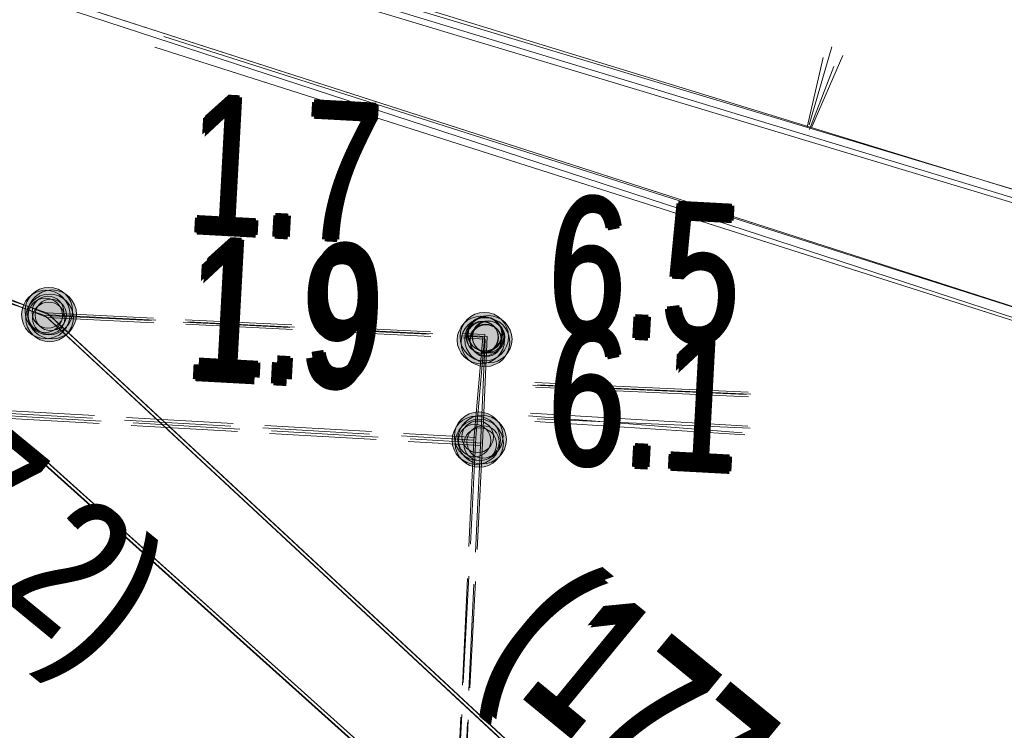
# Model space of a CAD drawing. Header units: metres. Extents: x -740 to 758, y -633 to 854.
# Tile 239 of 256: x -375.06 to -371.22, y 275.59 to 278.36. Entities that reach past the tile are written whole.
import ezdxf

# ---------------------------------------------------------------- set-up
doc = ezdxf.new("R2010")
doc.units = ezdxf.units.M
doc.header["$MEASUREMENT"] = 0
doc.linetypes.add('416_125', pattern=[0.5408, 0.416, -0.1248])
for name, color, linetype in [('Grundkarte.LOVION', 7, 'Continuous'), ('Strom.LOVION', 7, 'Continuous'), ('StromBemass.LOVION', 7, 'Continuous')]:
    doc.layers.add(name, color=color, linetype=linetype)
doc.styles.add('ERSTELLTER_STIL_1', font='arial.ttf')

msp = doc.modelspace()

# ---------------------------------------------------------------- hatches: boundary and pattern name
at = {"layer": 'StromBemass.LOVION', "linetype": 'Continuous', "lineweight": 13}
for points in [[(-374.8802, 277.1487), (-374.8733, 277.1583), (-374.8676, 277.1687), (-374.8632, 277.1798), (-374.8603, 277.1913), (-374.8589, 277.2031), (-374.8589, 277.215), (-374.8604, 277.2268), (-374.8634, 277.2383), (-374.8678, 277.2493), (-374.8736, 277.2597), (-374.8806, 277.2693), (-374.8888, 277.2779), (-374.8979, 277.2855), (-374.908, 277.2918), (-374.9188, 277.2968), (-374.9301, 277.3005), (-374.9417, 277.3026), (-374.9536, 277.3034), (-374.9655, 277.3026), (-374.9771, 277.3003), (-374.9884, 277.2966), (-374.9992, 277.2915), (-375.0092, 277.2851), (-375.0183, 277.2775), (-375.0264, 277.2688), (-375.0334, 277.2592), (-375.039, 277.2487), (-375.0434, 277.2377), (-375.0463, 277.2262), (-375.0478, 277.2144), (-375.0477, 277.2025), (-375.0462, 277.1907), (-375.0432, 277.1792), (-375.0388, 277.1682), (-375.033, 277.1578), (-375.026, 277.1482), (-375.0179, 277.1396), (-375.0087, 277.132), (-374.9986, 277.1257), (-374.9879, 277.1207), (-374.9765, 277.117), (-374.9649, 277.1148), (-374.953, 277.1141), (-374.9411, 277.1149), (-374.9295, 277.1172), (-374.9182, 277.1209), (-374.9075, 277.126), (-374.8974, 277.1324), (-374.8883, 277.14)], [(-374.8699, 277.1635), (-374.8631, 277.1729), (-374.8575, 277.1831), (-374.8533, 277.1939), (-374.8504, 277.2052), (-374.849, 277.2168), (-374.849, 277.2284), (-374.8505, 277.2399), (-374.8535, 277.2512), (-374.8578, 277.262), (-374.8634, 277.2721), (-374.8703, 277.2815), (-374.8783, 277.29), (-374.8872, 277.2974), (-374.8971, 277.3036), (-374.9076, 277.3085), (-374.9187, 277.312), (-374.9301, 277.3142), (-374.9417, 277.3149), (-374.9533, 277.3141), (-374.9647, 277.3119), (-374.9758, 277.3083), (-374.9863, 277.3033), (-374.9961, 277.297), (-375.005, 277.2896), (-375.013, 277.2811), (-375.0198, 277.2716), (-375.0253, 277.2614), (-375.0296, 277.2506), (-375.0324, 277.2393), (-375.0339, 277.2278), (-375.0338, 277.2162), (-375.0323, 277.2046), (-375.0294, 277.1934), (-375.0251, 277.1826), (-375.0194, 277.1724), (-375.0126, 277.163), (-375.0046, 277.1546), (-374.9956, 277.1472), (-374.9858, 277.141), (-374.9752, 277.1361), (-374.9642, 277.1325), (-374.9527, 277.1304), (-374.9411, 277.1297), (-374.9295, 277.1305), (-374.9181, 277.1327), (-374.9071, 277.1363), (-374.8966, 277.1413), (-374.8868, 277.1475), (-374.8778, 277.155)], [(-374.8669, 277.1368), (-374.8601, 277.1463), (-374.8545, 277.1565), (-374.8503, 277.1674), (-374.8474, 277.1787), (-374.846, 277.1903), (-374.846, 277.2019), (-374.8475, 277.2135), (-374.8504, 277.2248), (-374.8548, 277.2356), (-374.8604, 277.2458), (-374.8673, 277.2552), (-374.8753, 277.2637), (-374.8843, 277.2711), (-374.8942, 277.2773), (-374.9048, 277.2823), (-374.9159, 277.2858), (-374.9273, 277.288), (-374.939, 277.2887), (-374.9506, 277.2879), (-374.9621, 277.2857), (-374.9731, 277.2821), (-374.9837, 277.2771), (-374.9935, 277.2708), (-375.0025, 277.2633), (-375.0104, 277.2548), (-375.0173, 277.2453), (-375.0228, 277.2351), (-375.0271, 277.2242), (-375.03, 277.2129), (-375.0314, 277.2013), (-375.0314, 277.1897), (-375.0299, 277.1781), (-375.0269, 277.1668), (-375.0226, 277.156), (-375.0169, 277.1458), (-375.0101, 277.1364), (-375.002, 277.1279), (-374.993, 277.1205), (-374.9832, 277.1143), (-374.9726, 277.1093), (-374.9615, 277.1058), (-374.95, 277.1036), (-374.9384, 277.1029), (-374.9267, 277.1037), (-374.9153, 277.1059), (-374.9042, 277.1096), (-374.8937, 277.1146), (-374.8838, 277.1208), (-374.8749, 277.1283)], [(-374.8552, 277.1489), (-374.8482, 277.1586), (-374.8425, 277.1691), (-374.8381, 277.1803), (-374.8351, 277.1919), (-374.8337, 277.2038), (-374.8337, 277.2157), (-374.8353, 277.2276), (-374.8383, 277.2392), (-374.8427, 277.2503), (-374.8485, 277.2608), (-374.8556, 277.2705), (-374.8638, 277.2792), (-374.8731, 277.2868), (-374.8832, 277.2932), (-374.8941, 277.2983), (-374.9055, 277.3019), (-374.9173, 277.3041), (-374.9292, 277.3049), (-374.9412, 277.3041), (-374.9529, 277.3018), (-374.9643, 277.298), (-374.9752, 277.2929), (-374.9852, 277.2865), (-374.9945, 277.2788), (-375.0026, 277.27), (-375.0096, 277.2603), (-375.0154, 277.2498), (-375.0198, 277.2386), (-375.0227, 277.227), (-375.0242, 277.2151), (-375.0241, 277.2031), (-375.0226, 277.1913), (-375.0196, 277.1797), (-375.0151, 277.1685), (-375.0093, 277.1581), (-375.0022, 277.1484), (-374.994, 277.1397), (-374.9848, 277.1321), (-374.9746, 277.1257), (-374.9638, 277.1206), (-374.9524, 277.117), (-374.9406, 277.1147), (-374.9286, 277.114), (-374.9167, 277.1148), (-374.9049, 277.1171), (-374.8935, 277.1208), (-374.8827, 277.126), (-374.8726, 277.1324), (-374.8634, 277.1401)], [(-374.8969, 277.1787), (-374.8923, 277.185), (-374.8886, 277.1919), (-374.8857, 277.1991), (-374.8838, 277.2067), (-374.8829, 277.2144), (-374.8829, 277.2222), (-374.8839, 277.23), (-374.8859, 277.2375), (-374.8888, 277.2448), (-374.8926, 277.2516), (-374.8972, 277.2579), (-374.9025, 277.2636), (-374.9085, 277.2685), (-374.9151, 277.2727), (-374.9222, 277.276), (-374.9297, 277.2784), (-374.9373, 277.2798), (-374.9451, 277.2803), (-374.9529, 277.2798), (-374.9606, 277.2783), (-374.968, 277.2759), (-374.975, 277.2725), (-374.9816, 277.2683), (-374.9876, 277.2633), (-374.9929, 277.2576), (-374.9975, 277.2513), (-375.0012, 277.2444), (-375.0041, 277.2372), (-375.006, 277.2296), (-375.0069, 277.2218), (-375.0069, 277.214), (-375.0059, 277.2063), (-375.004, 277.1988), (-375.0011, 277.1915), (-374.9973, 277.1847), (-374.9927, 277.1784), (-374.9873, 277.1727), (-374.9813, 277.1678), (-374.9747, 277.1636), (-374.9676, 277.1603), (-374.9602, 277.1579), (-374.9525, 277.1565), (-374.9447, 277.156), (-374.9369, 277.1565), (-374.9293, 277.158), (-374.9219, 277.1604), (-374.9148, 277.1638), (-374.9082, 277.168), (-374.9022, 277.173)], [(-374.9036, 277.1633), (-374.8987, 277.1701), (-374.8947, 277.1775), (-374.8916, 277.1853), (-374.8896, 277.1934), (-374.8886, 277.2017), (-374.8886, 277.2101), (-374.8897, 277.2184), (-374.8918, 277.2265), (-374.8949, 277.2343), (-374.8989, 277.2416), (-374.9039, 277.2484), (-374.9096, 277.2545), (-374.9161, 277.2598), (-374.9232, 277.2643), (-374.9308, 277.2678), (-374.9388, 277.2704), (-374.947, 277.2719), (-374.9554, 277.2724), (-374.9637, 277.2719), (-374.972, 277.2703), (-374.9799, 277.2676), (-374.9875, 277.264), (-374.9945, 277.2595), (-375.001, 277.2542), (-375.0067, 277.248), (-375.0116, 277.2413), (-375.0156, 277.2339), (-375.0187, 277.2261), (-375.0207, 277.218), (-375.0218, 277.2097), (-375.0217, 277.2013), (-375.0207, 277.193), (-375.0185, 277.1849), (-375.0154, 277.1771), (-375.0114, 277.1698), (-375.0064, 277.163), (-375.0007, 277.1569), (-374.9942, 277.1516), (-374.9871, 277.1471), (-374.9795, 277.1436), (-374.9715, 277.141), (-374.9633, 277.1395), (-374.9549, 277.139), (-374.9466, 277.1395), (-374.9384, 277.1411), (-374.9304, 277.1437), (-374.9228, 277.1473), (-374.9158, 277.1518), (-374.9093, 277.1572)], [(-374.8935, 277.1551), (-374.8889, 277.1614), (-374.8852, 277.1684), (-374.8823, 277.1757), (-374.8803, 277.1833), (-374.8794, 277.1912), (-374.8794, 277.1991), (-374.8804, 277.2069), (-374.8824, 277.2145), (-374.8853, 277.2218), (-374.8892, 277.2287), (-374.8938, 277.2351), (-374.8992, 277.2408), (-374.9053, 277.2458), (-374.912, 277.25), (-374.9191, 277.2534), (-374.9266, 277.2558), (-374.9344, 277.2572), (-374.9423, 277.2577), (-374.9501, 277.2572), (-374.9579, 277.2557), (-374.9653, 277.2532), (-374.9725, 277.2498), (-374.9791, 277.2456), (-374.9852, 277.2405), (-374.9905, 277.2348), (-374.9952, 277.2284), (-374.9989, 277.2215), (-375.0018, 277.2141), (-375.0038, 277.2065), (-375.0047, 277.1987), (-375.0047, 277.1908), (-375.0037, 277.1829), (-375.0017, 277.1753), (-374.9988, 277.168), (-374.9949, 277.1611), (-374.9903, 277.1547), (-374.9849, 277.149), (-374.9788, 277.144), (-374.9721, 277.1398), (-374.965, 277.1365), (-374.9575, 277.1341), (-374.9497, 277.1326), (-374.9418, 277.1321), (-374.934, 277.1327), (-374.9262, 277.1342), (-374.9188, 277.1366), (-374.9116, 277.14), (-374.905, 277.1442), (-374.8989, 277.1493)], [(-374.8867, 277.1683), (-374.8822, 277.1746), (-374.8785, 277.1813), (-374.8757, 277.1884), (-374.8739, 277.1959), (-374.8729, 277.2035), (-374.8729, 277.2112), (-374.8739, 277.2188), (-374.8759, 277.2262), (-374.8787, 277.2334), (-374.8824, 277.2401), (-374.887, 277.2463), (-374.8922, 277.2518), (-374.8982, 277.2567), (-374.9047, 277.2608), (-374.9116, 277.2641), (-374.9189, 277.2664), (-374.9265, 277.2678), (-374.9341, 277.2683), (-374.9418, 277.2678), (-374.9493, 277.2663), (-374.9566, 277.2639), (-374.9636, 277.2606), (-374.97, 277.2565), (-374.9759, 277.2516), (-374.9812, 277.246), (-374.9857, 277.2397), (-374.9893, 277.233), (-374.9921, 277.2259), (-374.994, 277.2184), (-374.995, 277.2108), (-374.9949, 277.2031), (-374.9939, 277.1955), (-374.992, 277.1881), (-374.9892, 277.1809), (-374.9854, 277.1742), (-374.9809, 277.168), (-374.9756, 277.1625), (-374.9697, 277.1576), (-374.9632, 277.1535), (-374.9563, 277.1502), (-374.9489, 277.1479), (-374.9414, 277.1465), (-374.9337, 277.146), (-374.9261, 277.1465), (-374.9185, 277.148), (-374.9112, 277.1504), (-374.9043, 277.1537), (-374.8978, 277.1578), (-374.8919, 277.1627)], [(-373.1854, 277.0511), (-373.1786, 277.0605), (-373.1731, 277.0707), (-373.1688, 277.0815), (-373.166, 277.0928), (-373.1645, 277.1043), (-373.1646, 277.1159), (-373.1661, 277.1275), (-373.169, 277.1387), (-373.1733, 277.1495), (-373.1789, 277.1596), (-373.1858, 277.169), (-373.1938, 277.1775), (-373.2028, 277.1848), (-373.2126, 277.191), (-373.2231, 277.196), (-373.2342, 277.1995), (-373.2456, 277.2016), (-373.2572, 277.2023), (-373.2688, 277.2016), (-373.2802, 277.1994), (-373.2912, 277.1957), (-373.3017, 277.1908), (-373.3115, 277.1845), (-373.3204, 277.1771), (-373.3284, 277.1686), (-373.3352, 277.1591), (-373.3407, 277.1489), (-373.345, 277.1381), (-373.3478, 277.1269), (-373.3492, 277.1153), (-373.3492, 277.1037), (-373.3477, 277.0922), (-373.3448, 277.081), (-373.3405, 277.0702), (-373.3348, 277.06), (-373.328, 277.0506), (-373.32, 277.0422), (-373.311, 277.0348), (-373.3012, 277.0286), (-373.2907, 277.0237), (-373.2796, 277.0201), (-373.2682, 277.018), (-373.2566, 277.0173), (-373.245, 277.0181), (-373.2336, 277.0203), (-373.2226, 277.0239), (-373.2121, 277.0289), (-373.2023, 277.0352), (-373.1933, 277.0426)], [(-373.1705, 277.0624), (-373.1636, 277.0721), (-373.1579, 277.0825), (-373.1535, 277.0936), (-373.1506, 277.1051), (-373.1492, 277.1169), (-373.1492, 277.1288), (-373.1507, 277.1405), (-373.1537, 277.152), (-373.1581, 277.1631), (-373.1639, 277.1735), (-373.1709, 277.1831), (-373.1791, 277.1917), (-373.1882, 277.1992), (-373.1983, 277.2056), (-373.2091, 277.2106), (-373.2204, 277.2142), (-373.2321, 277.2164), (-373.2439, 277.2171), (-373.2558, 277.2163), (-373.2674, 277.2141), (-373.2787, 277.2104), (-373.2895, 277.2053), (-373.2995, 277.1989), (-373.3086, 277.1913), (-373.3167, 277.1826), (-373.3237, 277.173), (-373.3294, 277.1625), (-373.3337, 277.1515), (-373.3366, 277.1399), (-373.3381, 277.1281), (-373.338, 277.1163), (-373.3365, 277.1045), (-373.3335, 277.093), (-373.3291, 277.0819), (-373.3233, 277.0716), (-373.3163, 277.062), (-373.3082, 277.0533), (-373.299, 277.0458), (-373.2889, 277.0394), (-373.2782, 277.0344), (-373.2669, 277.0308), (-373.2552, 277.0286), (-373.2433, 277.0279), (-373.2315, 277.0287), (-373.2198, 277.0309), (-373.2085, 277.0346), (-373.1978, 277.0397), (-373.1878, 277.0461), (-373.1786, 277.0537)], [(-373.1565, 277.0536), (-373.1497, 277.063), (-373.1442, 277.0732), (-373.14, 277.084), (-373.1371, 277.0952), (-373.1357, 277.1068), (-373.1357, 277.1183), (-373.1372, 277.1298), (-373.1401, 277.1411), (-373.1444, 277.1518), (-373.1501, 277.162), (-373.1569, 277.1713), (-373.1649, 277.1798), (-373.1738, 277.1871), (-373.1836, 277.1933), (-373.1941, 277.1982), (-373.2052, 277.2018), (-373.2166, 277.2039), (-373.2281, 277.2046), (-373.2397, 277.2038), (-373.2511, 277.2016), (-373.2621, 277.198), (-373.2726, 277.193), (-373.2824, 277.1868), (-373.2913, 277.1794), (-373.2992, 277.1709), (-373.306, 277.1615), (-373.3115, 277.1513), (-373.3157, 277.1405), (-373.3186, 277.1293), (-373.32, 277.1178), (-373.32, 277.1062), (-373.3185, 277.0947), (-373.3156, 277.0834), (-373.3113, 277.0727), (-373.3056, 277.0625), (-373.2988, 277.0532), (-373.2908, 277.0448), (-373.2819, 277.0374), (-373.2721, 277.0312), (-373.2616, 277.0263), (-373.2505, 277.0228), (-373.2391, 277.0206), (-373.2276, 277.0199), (-373.216, 277.0207), (-373.2046, 277.0229), (-373.1936, 277.0265), (-373.1831, 277.0315), (-373.1733, 277.0377), (-373.1644, 277.0452)], [(-373.1903, 277.0911), (-373.1854, 277.0979), (-373.1814, 277.1052), (-373.1784, 277.113), (-373.1763, 277.1211), (-373.1753, 277.1295), (-373.1753, 277.1378), (-373.1764, 277.1461), (-373.1785, 277.1542), (-373.1816, 277.162), (-373.1857, 277.1694), (-373.1906, 277.1761), (-373.1964, 277.1822), (-373.2029, 277.1875), (-373.2099, 277.192), (-373.2175, 277.1955), (-373.2255, 277.1981), (-373.2337, 277.1996), (-373.2421, 277.2001), (-373.2505, 277.1996), (-373.2587, 277.198), (-373.2667, 277.1954), (-373.2742, 277.1918), (-373.2813, 277.1873), (-373.2877, 277.1819), (-373.2934, 277.1758), (-373.2983, 277.169), (-373.3024, 277.1616), (-373.3054, 277.1538), (-373.3075, 277.1457), (-373.3085, 277.1374), (-373.3085, 277.129), (-373.3074, 277.1207), (-373.3053, 277.1126), (-373.3022, 277.1048), (-373.2981, 277.0975), (-373.2932, 277.0907), (-373.2874, 277.0846), (-373.2809, 277.0793), (-373.2739, 277.0749), (-373.2663, 277.0713), (-373.2583, 277.0687), (-373.25, 277.0672), (-373.2417, 277.0667), (-373.2333, 277.0673), (-373.2251, 277.0689), (-373.2171, 277.0715), (-373.2096, 277.0751), (-373.2025, 277.0796), (-373.1961, 277.0849)], [(-373.1657, 277.0408), (-373.1587, 277.0505), (-373.1529, 277.061), (-373.1486, 277.0721), (-373.1456, 277.0837), (-373.1442, 277.0956), (-373.1442, 277.1075), (-373.1458, 277.1194), (-373.1488, 277.1309), (-373.1532, 277.142), (-373.159, 277.1525), (-373.166, 277.1621), (-373.1743, 277.1708), (-373.1835, 277.1784), (-373.1936, 277.1848), (-373.2044, 277.1898), (-373.2158, 277.1935), (-373.2275, 277.1957), (-373.2395, 277.1964), (-373.2514, 277.1956), (-373.2631, 277.1933), (-373.2745, 277.1896), (-373.2853, 277.1845), (-373.2953, 277.178), (-373.3045, 277.1704), (-373.3127, 277.1616), (-373.3197, 277.152), (-373.3254, 277.1415), (-373.3297, 277.1303), (-373.3327, 277.1188), (-373.3341, 277.1069), (-373.3341, 277.095), (-373.3326, 277.0831), (-373.3296, 277.0715), (-373.3251, 277.0605), (-373.3193, 277.05), (-373.3123, 277.0404), (-373.3041, 277.0317), (-373.2948, 277.0241), (-373.2847, 277.0177), (-373.2739, 277.0127), (-373.2625, 277.009), (-373.2508, 277.0068), (-373.2389, 277.0061), (-373.2269, 277.0069), (-373.2152, 277.0092), (-373.2039, 277.0129), (-373.1931, 277.018), (-373.183, 277.0244), (-373.1738, 277.0321)], [(-373.204, 277.0814), (-373.1995, 277.0878), (-373.1957, 277.0946), (-373.1929, 277.1019), (-373.1909, 277.1095), (-373.19, 277.1173), (-373.19, 277.1251), (-373.191, 277.1328), (-373.193, 277.1404), (-373.1959, 277.1477), (-373.1997, 277.1545), (-373.2043, 277.1608), (-373.2097, 277.1665), (-373.2157, 277.1714), (-373.2223, 277.1756), (-373.2294, 277.1789), (-373.2368, 277.1813), (-373.2445, 277.1828), (-373.2523, 277.1832), (-373.2601, 277.1827), (-373.2678, 277.1812), (-373.2752, 277.1788), (-373.2823, 277.1754), (-373.2889, 277.1712), (-373.2949, 277.1662), (-373.3002, 277.1605), (-373.3048, 277.1542), (-373.3086, 277.1473), (-373.3114, 277.14), (-373.3133, 277.1324), (-373.3143, 277.1247), (-373.3143, 277.1169), (-373.3133, 277.1091), (-373.3113, 277.1015), (-373.3084, 277.0943), (-373.3046, 277.0874), (-373.3, 277.0811), (-373.2946, 277.0754), (-373.2886, 277.0705), (-373.282, 277.0663), (-373.2749, 277.063), (-373.2674, 277.0606), (-373.2597, 277.0592), (-373.2519, 277.0587), (-373.2441, 277.0592), (-373.2365, 277.0607), (-373.229, 277.0632), (-373.222, 277.0665), (-373.2154, 277.0707), (-373.2094, 277.0757)], [(-373.2024, 277.079), (-373.1978, 277.0853), (-373.1941, 277.0921), (-373.1913, 277.0993), (-373.1894, 277.1068), (-373.1884, 277.1145), (-373.1885, 277.1223), (-373.1895, 277.13), (-373.1914, 277.1375), (-373.1943, 277.1447), (-373.1981, 277.1515), (-373.2026, 277.1577), (-373.208, 277.1634), (-373.214, 277.1683), (-373.2205, 277.1724), (-373.2275, 277.1757), (-373.2349, 277.1781), (-373.2426, 277.1795), (-373.2503, 277.18), (-373.258, 277.1795), (-373.2656, 277.178), (-373.273, 277.1756), (-373.28, 277.1722), (-373.2866, 277.1681), (-373.2925, 277.1631), (-373.2978, 277.1574), (-373.3023, 277.1511), (-373.3061, 277.1443), (-373.3089, 277.1371), (-373.3108, 277.1296), (-373.3117, 277.1219), (-373.3117, 277.1141), (-373.3107, 277.1064), (-373.3088, 277.0989), (-373.3059, 277.0917), (-373.3021, 277.0849), (-373.2976, 277.0787), (-373.2922, 277.0731), (-373.2862, 277.0681), (-373.2797, 277.064), (-373.2726, 277.0607), (-373.2653, 277.0583), (-373.2576, 277.0569), (-373.2499, 277.0564), (-373.2422, 277.057), (-373.2345, 277.0584), (-373.2272, 277.0609), (-373.2202, 277.0642), (-373.2136, 277.0684), (-373.2077, 277.0733)], [(-373.1878, 277.0889), (-373.1829, 277.0957), (-373.1789, 277.1031), (-373.1758, 277.1109), (-373.1737, 277.119), (-373.1727, 277.1273), (-373.1727, 277.1357), (-373.1738, 277.144), (-373.1759, 277.1521), (-373.179, 277.1599), (-373.1831, 277.1672), (-373.1881, 277.174), (-373.1938, 277.1801), (-373.2003, 277.1854), (-373.2074, 277.1899), (-373.215, 277.1934), (-373.2229, 277.196), (-373.2312, 277.1975), (-373.2395, 277.198), (-373.2479, 277.1975), (-373.2561, 277.1959), (-373.2641, 277.1933), (-373.2717, 277.1897), (-373.2787, 277.1852), (-373.2852, 277.1798), (-373.2909, 277.1737), (-373.2958, 277.1669), (-373.2998, 277.1595), (-373.3028, 277.1517), (-373.3049, 277.1436), (-373.3059, 277.1353), (-373.3059, 277.1269), (-373.3048, 277.1186), (-373.3027, 277.1105), (-373.2996, 277.1027), (-373.2955, 277.0954), (-373.2906, 277.0886), (-373.2848, 277.0825), (-373.2784, 277.0772), (-373.2713, 277.0727), (-373.2637, 277.0692), (-373.2557, 277.0666), (-373.2475, 277.0651), (-373.2391, 277.0646), (-373.2307, 277.0651), (-373.2225, 277.0667), (-373.2146, 277.0694), (-373.207, 277.0729), (-373.1999, 277.0775), (-373.1935, 277.0828)], [(-373.1913, 277.0707), (-373.1868, 277.077), (-373.1831, 277.0837), (-373.1803, 277.091), (-373.1784, 277.0985), (-373.1774, 277.1061), (-373.1774, 277.1139), (-373.1784, 277.1215), (-373.1804, 277.129), (-373.1833, 277.1362), (-373.187, 277.143), (-373.1916, 277.1492), (-373.1969, 277.1548), (-373.2029, 277.1598), (-373.2094, 277.1639), (-373.2164, 277.1672), (-373.2238, 277.1695), (-373.2314, 277.1709), (-373.2391, 277.1714), (-373.2468, 277.1709), (-373.2544, 277.1694), (-373.2618, 277.167), (-373.2688, 277.1637), (-373.2753, 277.1595), (-373.2812, 277.1546), (-373.2865, 277.1489), (-373.291, 277.1426), (-373.2947, 277.1359), (-373.2976, 277.1286), (-373.2995, 277.1211), (-373.3004, 277.1135), (-373.3004, 277.1057), (-373.2994, 277.0981), (-373.2974, 277.0906), (-373.2946, 277.0834), (-373.2908, 277.0766), (-373.2863, 277.0704), (-373.2809, 277.0648), (-373.275, 277.0598), (-373.2684, 277.0557), (-373.2614, 277.0524), (-373.254, 277.0501), (-373.2464, 277.0487), (-373.2387, 277.0482), (-373.231, 277.0487), (-373.2234, 277.0502), (-373.216, 277.0526), (-373.2091, 277.0559), (-373.2025, 277.0601), (-373.1966, 277.065)], [(-373.1886, 277.0672), (-373.184, 277.0735), (-373.1802, 277.0804), (-373.1774, 277.0876), (-373.1755, 277.0952), (-373.1745, 277.103), (-373.1745, 277.1108), (-373.1755, 277.1185), (-373.1775, 277.1261), (-373.1804, 277.1333), (-373.1842, 277.1402), (-373.1888, 277.1465), (-373.1942, 277.1521), (-373.2002, 277.1571), (-373.2068, 277.1613), (-373.2139, 277.1646), (-373.2213, 277.167), (-373.229, 277.1684), (-373.2368, 277.1689), (-373.2446, 277.1683), (-373.2522, 277.1669), (-373.2597, 277.1644), (-373.2667, 277.1611), (-373.2733, 277.1569), (-373.2793, 277.1519), (-373.2846, 277.1462), (-373.2892, 277.1398), (-373.2929, 277.133), (-373.2958, 277.1257), (-373.2977, 277.1181), (-373.2987, 277.1104), (-373.2986, 277.1026), (-373.2976, 277.0948), (-373.2957, 277.0873), (-373.2928, 277.08), (-373.289, 277.0732), (-373.2844, 277.0669), (-373.279, 277.0612), (-373.273, 277.0562), (-373.2664, 277.0521), (-373.2593, 277.0488), (-373.2519, 277.0464), (-373.2442, 277.045), (-373.2364, 277.0445), (-373.2286, 277.045), (-373.2209, 277.0465), (-373.2135, 277.0489), (-373.2065, 277.0523), (-373.1999, 277.0565), (-373.1939, 277.0615)], [(-373.1811, 277.0834), (-373.1765, 277.0897), (-373.1728, 277.0965), (-373.17, 277.1038), (-373.1681, 277.1113), (-373.1671, 277.119), (-373.1672, 277.1267), (-373.1682, 277.1344), (-373.1701, 277.1419), (-373.173, 277.1491), (-373.1768, 277.1559), (-373.1813, 277.1622), (-373.1867, 277.1678), (-373.1926, 277.1727), (-373.1992, 277.1769), (-373.2062, 277.1802), (-373.2136, 277.1825), (-373.2212, 277.184), (-373.229, 277.1844), (-373.2367, 277.1839), (-373.2443, 277.1824), (-373.2517, 277.18), (-373.2587, 277.1767), (-373.2653, 277.1725), (-373.2712, 277.1675), (-373.2765, 277.1619), (-373.281, 277.1556), (-373.2848, 277.1488), (-373.2876, 277.1416), (-373.2895, 277.134), (-373.2904, 277.1263), (-373.2904, 277.1186), (-373.2894, 277.1109), (-373.2875, 277.1034), (-373.2846, 277.0962), (-373.2808, 277.0894), (-373.2763, 277.0831), (-373.2709, 277.0775), (-373.2649, 277.0726), (-373.2584, 277.0684), (-373.2513, 277.0652), (-373.244, 277.0628), (-373.2363, 277.0614), (-373.2286, 277.0609), (-373.2209, 277.0614), (-373.2132, 277.0629), (-373.2059, 277.0653), (-373.1989, 277.0686), (-373.1923, 277.0728), (-373.1864, 277.0778)], [(-373.1777, 277.0807), (-373.1731, 277.0871), (-373.1693, 277.094), (-373.1665, 277.1013), (-373.1645, 277.109), (-373.1636, 277.1168), (-373.1636, 277.1247), (-373.1646, 277.1325), (-373.1666, 277.1401), (-373.1695, 277.1475), (-373.1733, 277.1543), (-373.178, 277.1607), (-373.1834, 277.1664), (-373.1895, 277.1714), (-373.1962, 277.1757), (-373.2033, 277.179), (-373.2108, 277.1814), (-373.2186, 277.1828), (-373.2264, 277.1833), (-373.2343, 277.1828), (-373.242, 277.1813), (-373.2495, 277.1788), (-373.2566, 277.1755), (-373.2633, 277.1712), (-373.2693, 277.1662), (-373.2747, 277.1604), (-373.2793, 277.154), (-373.2831, 277.1471), (-373.286, 277.1397), (-373.2879, 277.1321), (-373.2889, 277.1243), (-373.2889, 277.1164), (-373.2878, 277.1086), (-373.2859, 277.1009), (-373.2829, 277.0936), (-373.2791, 277.0867), (-373.2745, 277.0804), (-373.269, 277.0746), (-373.263, 277.0696), (-373.2563, 277.0654), (-373.2491, 277.0621), (-373.2416, 277.0597), (-373.2339, 277.0582), (-373.226, 277.0578), (-373.2181, 277.0583), (-373.2104, 277.0598), (-373.2029, 277.0622), (-373.1958, 277.0656), (-373.1892, 277.0699), (-373.1831, 277.0749)], [(-373.1918, 276.6735), (-373.1848, 276.6832), (-373.1791, 276.6937), (-373.1748, 276.7048), (-373.1718, 276.7164), (-373.1704, 276.7282), (-373.1704, 276.7401), (-373.1719, 276.752), (-373.1749, 276.7635), (-373.1794, 276.7746), (-373.1852, 276.7851), (-373.1922, 276.7947), (-373.2004, 276.8034), (-373.2096, 276.8109), (-373.2197, 276.8173), (-373.2305, 276.8223), (-373.2419, 276.826), (-373.2536, 276.8282), (-373.2655, 276.8289), (-373.2774, 276.8281), (-373.2892, 276.8258), (-373.3005, 276.8221), (-373.3113, 276.817), (-373.3213, 276.8106), (-373.3305, 276.8029), (-373.3387, 276.7942), (-373.3456, 276.7845), (-373.3514, 276.7741), (-373.3557, 276.7629), (-373.3586, 276.7514), (-373.3601, 276.7395), (-373.3601, 276.7276), (-373.3585, 276.7158), (-373.3555, 276.7042), (-373.3511, 276.6931), (-373.3453, 276.6827), (-373.3383, 276.6731), (-373.3301, 276.6644), (-373.3208, 276.6568), (-373.3107, 276.6504), (-373.2999, 276.6454), (-373.2886, 276.6417), (-373.2768, 276.6395), (-373.2649, 276.6388), (-373.253, 276.6396), (-373.2413, 276.6419), (-373.23, 276.6456), (-373.2192, 276.6507), (-373.2091, 276.6572), (-373.2, 276.6648)], [(-373.2019, 276.6583), (-373.195, 276.6679), (-373.1893, 276.6783), (-373.185, 276.6893), (-373.1821, 276.7008), (-373.1806, 276.7125), (-373.1807, 276.7244), (-373.1822, 276.7361), (-373.1852, 276.7476), (-373.1896, 276.7585), (-373.1953, 276.7689), (-373.2023, 276.7784), (-373.2104, 276.787), (-373.2196, 276.7946), (-373.2296, 276.8009), (-373.2403, 276.8059), (-373.2516, 276.8095), (-373.2632, 276.8117), (-373.275, 276.8124), (-373.2868, 276.8116), (-373.2984, 276.8093), (-373.3097, 276.8056), (-373.3203, 276.8006), (-373.3303, 276.7942), (-373.3394, 276.7866), (-373.3475, 276.778), (-373.3544, 276.7684), (-373.3601, 276.758), (-373.3644, 276.747), (-373.3673, 276.7355), (-373.3687, 276.7238), (-373.3687, 276.7119), (-373.3672, 276.7002), (-373.3642, 276.6888), (-373.3598, 276.6778), (-373.3541, 276.6674), (-373.3471, 276.6579), (-373.339, 276.6493), (-373.3298, 276.6418), (-373.3198, 276.6354), (-373.3091, 276.6304), (-373.2978, 276.6268), (-373.2862, 276.6246), (-373.2744, 276.6239), (-373.2626, 276.6247), (-373.251, 276.627), (-373.2397, 276.6307), (-373.229, 276.6357), (-373.2191, 276.6421), (-373.21, 276.6497)], [(-373.1908, 276.6471), (-373.1839, 276.6567), (-373.1782, 276.6671), (-373.1739, 276.6781), (-373.171, 276.6895), (-373.1696, 276.7012), (-373.1696, 276.713), (-373.1711, 276.7248), (-373.1741, 276.7362), (-373.1785, 276.7471), (-373.1842, 276.7575), (-373.1912, 276.767), (-373.1993, 276.7756), (-373.2084, 276.7831), (-373.2184, 276.7894), (-373.2291, 276.7944), (-373.2403, 276.798), (-373.2519, 276.8002), (-373.2637, 276.8009), (-373.2755, 276.8001), (-373.2871, 276.7978), (-373.2983, 276.7941), (-373.309, 276.7891), (-373.3189, 276.7827), (-373.328, 276.7752), (-373.336, 276.7665), (-373.343, 276.757), (-373.3486, 276.7466), (-373.3529, 276.7356), (-373.3558, 276.7242), (-373.3573, 276.7124), (-373.3572, 276.7006), (-373.3557, 276.6889), (-373.3527, 276.6775), (-373.3484, 276.6665), (-373.3426, 276.6562), (-373.3357, 276.6467), (-373.3276, 276.6381), (-373.3184, 276.6306), (-373.3084, 276.6243), (-373.2977, 276.6193), (-373.2865, 276.6157), (-373.2749, 276.6135), (-373.2631, 276.6128), (-373.2513, 276.6136), (-373.2397, 276.6159), (-373.2285, 276.6195), (-373.2179, 276.6246), (-373.2079, 276.631), (-373.1988, 276.6385)], [(-373.1792, 276.6606), (-373.1722, 276.6702), (-373.1665, 276.6807), (-373.1622, 276.6918), (-373.1593, 276.7033), (-373.1578, 276.7151), (-373.1579, 276.727), (-373.1594, 276.7388), (-373.1624, 276.7503), (-373.1668, 276.7613), (-373.1726, 276.7717), (-373.1796, 276.7813), (-373.1877, 276.79), (-373.1969, 276.7975), (-373.207, 276.8039), (-373.2178, 276.8089), (-373.2291, 276.8126), (-373.2408, 276.8147), (-373.2527, 276.8155), (-373.2645, 276.8147), (-373.2762, 276.8124), (-373.2875, 276.8087), (-373.2983, 276.8036), (-373.3083, 276.7972), (-373.3174, 276.7896), (-373.3255, 276.7809), (-373.3325, 276.7712), (-373.3382, 276.7608), (-373.3425, 276.7497), (-373.3455, 276.7382), (-373.3469, 276.7264), (-373.3469, 276.7145), (-373.3453, 276.7027), (-373.3423, 276.6912), (-373.3379, 276.6801), (-373.3322, 276.6697), (-373.3251, 276.6601), (-373.317, 276.6515), (-373.3078, 276.6439), (-373.2977, 276.6376), (-373.2869, 276.6326), (-373.2756, 276.6289), (-373.2639, 276.6267), (-373.2521, 276.626), (-373.2402, 276.6268), (-373.2285, 276.6291), (-373.2172, 276.6328), (-373.2065, 276.6379), (-373.1964, 276.6443), (-373.1873, 276.6519)], [(-373.2323, 276.6772), (-373.2276, 276.6836), (-373.2238, 276.6906), (-373.2209, 276.6979), (-373.219, 276.7056), (-373.218, 276.7135), (-373.2181, 276.7215), (-373.2191, 276.7293), (-373.2211, 276.737), (-373.224, 276.7444), (-373.2279, 276.7513), (-373.2325, 276.7577), (-373.238, 276.7635), (-373.2441, 276.7685), (-373.2508, 276.7728), (-373.258, 276.7761), (-373.2656, 276.7785), (-373.2734, 276.78), (-373.2813, 276.7805), (-373.2892, 276.78), (-373.297, 276.7784), (-373.3046, 276.776), (-373.3117, 276.7726), (-373.3184, 276.7683), (-373.3245, 276.7632), (-373.3299, 276.7574), (-373.3346, 276.751), (-373.3384, 276.744), (-373.3413, 276.7366), (-373.3432, 276.7289), (-373.3442, 276.721), (-373.3442, 276.7131), (-373.3432, 276.7052), (-373.3412, 276.6976), (-373.3382, 276.6902), (-373.3344, 276.6832), (-373.3297, 276.6768), (-373.3242, 276.6711), (-373.3181, 276.666), (-373.3114, 276.6618), (-373.3042, 276.6584), (-373.2966, 276.656), (-373.2888, 276.6546), (-373.2809, 276.6541), (-373.273, 276.6546), (-373.2652, 276.6561), (-373.2577, 276.6586), (-373.2505, 276.662), (-373.2438, 276.6663), (-373.2377, 276.6713)], [(-373.2323, 276.6772), (-373.2276, 276.6836), (-373.2238, 276.6906), (-373.2209, 276.6979), (-373.219, 276.7056), (-373.218, 276.7135), (-373.2181, 276.7215), (-373.2191, 276.7293), (-373.2211, 276.737), (-373.224, 276.7444), (-373.2279, 276.7513), (-373.2325, 276.7577), (-373.238, 276.7635), (-373.2441, 276.7685), (-373.2508, 276.7728), (-373.258, 276.7761), (-373.2656, 276.7785), (-373.2734, 276.78), (-373.2813, 276.7805), (-373.2892, 276.78), (-373.297, 276.7784), (-373.3046, 276.776), (-373.3117, 276.7726), (-373.3184, 276.7683), (-373.3245, 276.7632), (-373.3299, 276.7574), (-373.3346, 276.751), (-373.3384, 276.744), (-373.3413, 276.7366), (-373.3432, 276.7289), (-373.3442, 276.721), (-373.3442, 276.7131), (-373.3432, 276.7052), (-373.3412, 276.6976), (-373.3382, 276.6902), (-373.3344, 276.6832), (-373.3297, 276.6768), (-373.3242, 276.6711), (-373.3181, 276.666), (-373.3114, 276.6618), (-373.3042, 276.6584), (-373.2966, 276.656), (-373.2888, 276.6546), (-373.2809, 276.6541), (-373.273, 276.6546), (-373.2652, 276.6561), (-373.2577, 276.6586), (-373.2505, 276.662), (-373.2438, 276.6663), (-373.2377, 276.6713)], [(-373.2217, 276.6925), (-373.2172, 276.6988), (-373.2135, 276.7056), (-373.2106, 276.7128), (-373.2087, 276.7204), (-373.2078, 276.7281), (-373.2078, 276.7358), (-373.2088, 276.7435), (-373.2108, 276.751), (-373.2136, 276.7582), (-373.2174, 276.765), (-373.222, 276.7712), (-373.2273, 276.7769), (-373.2333, 276.7818), (-373.2398, 276.7859), (-373.2469, 276.7892), (-373.2543, 276.7916), (-373.2619, 276.793), (-373.2696, 276.7935), (-373.2773, 276.793), (-373.285, 276.7915), (-373.2923, 276.7891), (-373.2993, 276.7857), (-373.3059, 276.7816), (-373.3118, 276.7766), (-373.3171, 276.7709), (-373.3216, 276.7646), (-373.3254, 276.7578), (-373.3282, 276.7506), (-373.3301, 276.7431), (-373.331, 276.7354), (-373.331, 276.7277), (-373.33, 276.72), (-373.3281, 276.7125), (-373.3252, 276.7053), (-373.3214, 276.6985), (-373.3169, 276.6922), (-373.3115, 276.6866), (-373.3055, 276.6817), (-373.299, 276.6775), (-373.292, 276.6743), (-373.2846, 276.6719), (-373.277, 276.6705), (-373.2692, 276.67), (-373.2615, 276.6705), (-373.2539, 276.672), (-373.2465, 276.6744), (-373.2395, 276.6777), (-373.233, 276.6819), (-373.227, 276.6869)], [(-373.2217, 276.6925), (-373.2172, 276.6988), (-373.2135, 276.7056), (-373.2106, 276.7128), (-373.2087, 276.7204), (-373.2078, 276.7281), (-373.2078, 276.7358), (-373.2088, 276.7435), (-373.2108, 276.751), (-373.2136, 276.7582), (-373.2174, 276.765), (-373.222, 276.7712), (-373.2273, 276.7769), (-373.2333, 276.7818), (-373.2398, 276.7859), (-373.2469, 276.7892), (-373.2543, 276.7916), (-373.2619, 276.793), (-373.2696, 276.7935), (-373.2773, 276.793), (-373.285, 276.7915), (-373.2923, 276.7891), (-373.2993, 276.7857), (-373.3059, 276.7816), (-373.3118, 276.7766), (-373.3171, 276.7709), (-373.3216, 276.7646), (-373.3254, 276.7578), (-373.3282, 276.7506), (-373.3301, 276.7431), (-373.331, 276.7354), (-373.331, 276.7277), (-373.33, 276.72), (-373.3281, 276.7125), (-373.3252, 276.7053), (-373.3214, 276.6985), (-373.3169, 276.6922), (-373.3115, 276.6866), (-373.3055, 276.6817), (-373.299, 276.6775), (-373.292, 276.6743), (-373.2846, 276.6719), (-373.277, 276.6705), (-373.2692, 276.67), (-373.2615, 276.6705), (-373.2539, 276.672), (-373.2465, 276.6744), (-373.2395, 276.6777), (-373.233, 276.6819), (-373.227, 276.6869)], [(-373.2101, 276.6621), (-373.2054, 276.6686), (-373.2015, 276.6757), (-373.1986, 276.6831), (-373.1966, 276.6909), (-373.1957, 276.6989), (-373.1957, 276.7069), (-373.1967, 276.7149), (-373.1987, 276.7226), (-373.2017, 276.7301), (-373.2056, 276.7371), (-373.2104, 276.7436), (-373.2159, 276.7494), (-373.2221, 276.7545), (-373.2289, 276.7588), (-373.2361, 276.7622), (-373.2438, 276.7647), (-373.2517, 276.7662), (-373.2597, 276.7666), (-373.2677, 276.7661), (-373.2756, 276.7646), (-373.2832, 276.7621), (-373.2905, 276.7586), (-373.2972, 276.7543), (-373.3034, 276.7492), (-373.3089, 276.7433), (-373.3136, 276.7368), (-373.3174, 276.7297), (-373.3204, 276.7223), (-373.3223, 276.7145), (-373.3233, 276.7065), (-373.3233, 276.6985), (-373.3223, 276.6905), (-373.3202, 276.6827), (-373.3173, 276.6753), (-373.3134, 276.6683), (-373.3086, 276.6618), (-373.3031, 276.6559), (-373.2969, 276.6508), (-373.2901, 276.6466), (-373.2828, 276.6432), (-373.2752, 276.6407), (-373.2673, 276.6392), (-373.2593, 276.6388), (-373.2513, 276.6393), (-373.2434, 276.6408), (-373.2358, 276.6433), (-373.2285, 276.6468), (-373.2217, 276.6511), (-373.2156, 276.6562)], [(-373.2101, 276.6621), (-373.2054, 276.6686), (-373.2015, 276.6757), (-373.1986, 276.6831), (-373.1966, 276.6909), (-373.1957, 276.6989), (-373.1957, 276.7069), (-373.1967, 276.7149), (-373.1987, 276.7226), (-373.2017, 276.7301), (-373.2056, 276.7371), (-373.2104, 276.7436), (-373.2159, 276.7494), (-373.2221, 276.7545), (-373.2289, 276.7588), (-373.2361, 276.7622), (-373.2438, 276.7647), (-373.2517, 276.7662), (-373.2597, 276.7666), (-373.2677, 276.7661), (-373.2756, 276.7646), (-373.2832, 276.7621), (-373.2905, 276.7586), (-373.2972, 276.7543), (-373.3034, 276.7492), (-373.3089, 276.7433), (-373.3136, 276.7368), (-373.3174, 276.7297), (-373.3204, 276.7223), (-373.3223, 276.7145), (-373.3233, 276.7065), (-373.3233, 276.6985), (-373.3223, 276.6905), (-373.3202, 276.6827), (-373.3173, 276.6753), (-373.3134, 276.6683), (-373.3086, 276.6618), (-373.3031, 276.6559), (-373.2969, 276.6508), (-373.2901, 276.6466), (-373.2828, 276.6432), (-373.2752, 276.6407), (-373.2673, 276.6392), (-373.2593, 276.6388), (-373.2513, 276.6393), (-373.2434, 276.6408), (-373.2358, 276.6433), (-373.2285, 276.6468), (-373.2217, 276.6511), (-373.2156, 276.6562)], [(-373.1999, 276.6716), (-373.1953, 276.6781), (-373.1915, 276.685), (-373.1886, 276.6924), (-373.1866, 276.7001), (-373.1857, 276.708), (-373.1857, 276.716), (-373.1867, 276.7239), (-373.1887, 276.7316), (-373.1917, 276.7389), (-373.1955, 276.7459), (-373.2002, 276.7523), (-373.2057, 276.7581), (-373.2118, 276.7631), (-373.2185, 276.7674), (-373.2257, 276.7707), (-373.2333, 276.7732), (-373.2411, 276.7746), (-373.249, 276.7751), (-373.257, 276.7746), (-373.2648, 276.7731), (-373.2723, 276.7706), (-373.2795, 276.7672), (-373.2862, 276.7629), (-373.2923, 276.7578), (-373.2977, 276.752), (-373.3024, 276.7456), (-373.3062, 276.7386), (-373.3091, 276.7312), (-373.3111, 276.7235), (-373.312, 276.7156), (-373.312, 276.7076), (-373.311, 276.6997), (-373.309, 276.692), (-373.306, 276.6847), (-373.3022, 276.6777), (-373.2975, 276.6713), (-373.292, 276.6655), (-373.2859, 276.6605), (-373.2792, 276.6562), (-373.272, 276.6529), (-373.2644, 276.6504), (-373.2566, 276.649), (-373.2486, 276.6485), (-373.2407, 276.649), (-373.2329, 276.6505), (-373.2254, 276.653), (-373.2182, 276.6564), (-373.2115, 276.6607), (-373.2054, 276.6658)], [(-373.1999, 276.6716), (-373.1953, 276.6781), (-373.1915, 276.685), (-373.1886, 276.6924), (-373.1866, 276.7001), (-373.1857, 276.708), (-373.1857, 276.716), (-373.1867, 276.7239), (-373.1887, 276.7316), (-373.1917, 276.7389), (-373.1955, 276.7459), (-373.2002, 276.7523), (-373.2057, 276.7581), (-373.2118, 276.7631), (-373.2185, 276.7674), (-373.2257, 276.7707), (-373.2333, 276.7732), (-373.2411, 276.7746), (-373.249, 276.7751), (-373.257, 276.7746), (-373.2648, 276.7731), (-373.2723, 276.7706), (-373.2795, 276.7672), (-373.2862, 276.7629), (-373.2923, 276.7578), (-373.2977, 276.752), (-373.3024, 276.7456), (-373.3062, 276.7386), (-373.3091, 276.7312), (-373.3111, 276.7235), (-373.312, 276.7156), (-373.312, 276.7076), (-373.311, 276.6997), (-373.309, 276.692), (-373.306, 276.6847), (-373.3022, 276.6777), (-373.2975, 276.6713), (-373.292, 276.6655), (-373.2859, 276.6605), (-373.2792, 276.6562), (-373.272, 276.6529), (-373.2644, 276.6504), (-373.2566, 276.649), (-373.2486, 276.6485), (-373.2407, 276.649), (-373.2329, 276.6505), (-373.2254, 276.653), (-373.2182, 276.6564), (-373.2115, 276.6607), (-373.2054, 276.6658)]]:
    msp.add_hatch(color=7, dxfattribs=at).paths.add_polyline_path(points)

# ---------------------------------------------------------------- linework, layer by layer
at = {"layer": 'Grundkarte.LOVION', "color": 8, "linetype": 'Continuous', "lineweight": 18}
for points in [[(-369.5072, 271.8272), (-369.0226, 276.5444), (-366.364, 275.6516), (-369.0226, 276.5444), (-377.7505, 279.356), (-397.3948, 288.0163), (-428.6974, 305.8814), (-430.1807, 279.6385), (-439.0398, 281.3733), (-446.7036, 283.5796), (-456.2177, 286.8759), (-465.6205, 290.2421), (-473.2694, 292.5977), (-479.1264, 293.8575), (-485.1982, 294.5939), (-485.0213, 295.2023), (-486.4354, 296.3645), (-487.3762, 298.4301), (-489.0202, 302.8505), (-484.4188, 302.9457), (-485.9599, 314.1741), (-434.8371, 310.3352), (-425.4841, 309.5945), (-394.6516, 302.8852)], [(-365.9942, 276.1016), (-376.568, 279.3534), (-378.9396, 280.3333), (-395.404, 288.211), (-406.3297, 293.8519), (-428.1898, 306.4335), (-428.6974, 305.8814)], [(-399.4075, 235.4465), (-398.3981, 253.8403), (-399.6184, 253.9279), (-399.4869, 256.5121), (-422.9923, 272.9228), (-430.5693, 273.3347), (-430.4333, 275.2691), (-430.1807, 279.6385), (-428.6974, 305.8814), (-397.3948, 288.0163), (-377.7505, 279.356), (-369.0226, 276.5444), (-369.5072, 271.8272)], [(-366.0023, 276.0917), (-376.6025, 279.3113), (-378.9741, 280.2912), (-380.7431, 281.1528)], [(-359.8556, 274.2873), (-374.2292, 278.6158)], [(-307.9273, 221.3075), (-307.5117, 221.289), (-307.4211, 221.2683), (-308.5242, 234.6675), (-310.2175, 256.5211), (-334.0538, 263.6189), (-344.5352, 268.9486), (-344.876, 269.7133), (-374.2637, 278.5737)], [(-358.4415, 273.125), (-369.0325, 276.5525), (-374.4933, 278.2944), (-369.0325, 276.5525), (-369.7231, 270.0122), (-380.8326, 270.5812), (-369.7231, 270.0122), (-353.5886, 269.1366)], [(-310.2175, 256.5211), (-334.0538, 263.6189), (-344.7087, 268.6066), (-369.067, 276.5105), (-374.5278, 278.2524), (-369.067, 276.5105), (-369.5367, 271.9425), (-369.067, 276.5105), (-344.7087, 268.6066), (-367.0299, 269.8822), (-344.7087, 268.6066), (-345.6578, 252.3171), (-344.7087, 268.6066), (-334.0538, 263.6189), (-310.2175, 256.5211)], [(-371.8884, 278.2535), (-371.9769, 277.9493)], [(-371.9229, 278.2115), (-371.985, 277.9394)], [(-371.8464, 278.219), (-371.967, 277.9412)], [(-371.8809, 278.1769), (-371.9751, 277.9313)]]:
    msp.add_lwpolyline(points, dxfattribs=at)
at = {"layer": 'Grundkarte.LOVION', "color": 253, "linetype": 'Continuous', "lineweight": 18}
for points in [[(-399.4075, 235.4465), (-398.3981, 253.8403), (-399.6184, 253.9279), (-399.4869, 256.5121), (-422.9923, 272.9228), (-430.5693, 273.3347), (-430.4333, 275.2691), (-430.1807, 279.6385), (-428.6974, 305.8814), (-397.3948, 288.0163), (-377.7505, 279.356), (-369.0226, 276.5444), (-366.364, 275.6516), (-369.0226, 276.5444), (-377.7505, 279.356), (-397.3948, 288.0163), (-428.6974, 305.8814), (-428.7225, 306.4405), (-430.3857, 307.4306), (-431.4877, 308.1209), (-433.6652, 309.5335), (-434.8371, 310.3352), (-425.4841, 309.5945), (-394.6516, 302.8852)], [(-411.5998, 278.5292), (-410.4173, 278.5266), (-407.7975, 278.6349), (-406.0673, 278.7745), (-404.4278, 278.9348), (-402.5806, 279.0859), (-399.6794, 279.34), (-397.7472, 279.5289), (-393.8506, 279.8803), (-393.4735, 286.3013), (-377.7505, 279.356), (-369.0226, 276.5444), (-366.364, 275.6516)], [(-366.3985, 275.6096), (-369.0571, 276.5023), (-377.7586, 279.3461), (-379.4897, 280.1226)], [(-379.4897, 280.1226), (-377.7586, 279.3461), (-369.0571, 276.5023), (-366.3985, 275.6096)], [(-379.4897, 280.1226), (-377.7586, 279.3461), (-369.0571, 276.5023), (-366.3985, 275.6096)], [(-358.4415, 273.125), (-369.0325, 276.5525), (-374.4933, 278.2944)], [(-374.4933, 278.2944), (-369.0325, 276.5525), (-358.4415, 273.125)], [(-374.4933, 278.2944), (-369.0325, 276.5525), (-358.4415, 273.125)], [(-156.1276, 216.4649), (-195.8142, 235.1358), (-213.2687, 241.3502), (-229.9122, 245.0135), (-252.082, 249.8802), (-287.4219, 260.671), (-305.7362, 267.2151), (-311.1877, 269.1648), (-310.2175, 256.5211), (-334.0538, 263.6189), (-344.7087, 268.6066), (-369.067, 276.5105), (-374.5278, 278.2524), (-369.067, 276.5105), (-344.7087, 268.6066), (-334.0538, 263.6189), (-310.2175, 256.5211), (-308.5242, 234.6675), (-325.5392, 235.7822)], [(-374.5278, 278.2524), (-369.067, 276.5105), (-344.7087, 268.6066), (-344.9797, 263.8216), (-348.2459, 263.9751), (-360.6022, 264.5995)]]:
    msp.add_lwpolyline(points, dxfattribs=at)
at = {"layer": 'Grundkarte.LOVION', "color": 8, "linetype": 'Continuous', "lineweight": 18}
msp.add_lwpolyline([(-369.0571, 276.5023), (-366.3985, 275.6096), (-369.0571, 276.5023), (-377.7586, 279.3461), (-379.4897, 280.1226), (-377.7586, 279.3461), (-369.0571, 276.5023), (-369.4946, 271.908)], close=True, dxfattribs=at)
at = {"layer": 'Strom.LOVION', "color": 194, "linetype": 'Continuous', "lineweight": 18}
for points in [[(-442.9871, 284.5636), (-430.2486, 281.3905), (-429.1339, 281.1743), (-427.7539, 281.1171), (-415.5656, 281.3039), (-399.0158, 281.6215), (-389.708, 281.6449), (-379.9841, 279.2263), (-374.9395, 277.2072), (-372.4362, 274.8806), (-370.1145, 271.8417), (-369.8873, 271.3319)], [(-443.0623, 284.2755), (-430.3577, 280.9956), (-429.227, 280.7662), (-427.7592, 280.7176), (-415.6455, 280.9119), (-398.9815, 281.2702), (-389.7661, 281.1811), (-380.1018, 278.9192), (-375.1525, 276.8169), (-373.0303, 274.9112), (-370.5565, 271.828), (-370.1647, 270.9944)], [(-376.8704, 277.9699), (-374.9476, 277.1973), (-372.4443, 274.8707), (-371.3104, 273.4003)], [(-375.2938, 277.3203), (-374.9575, 277.2055), (-372.4703, 274.892), (-371.3364, 273.4217)], [(-375.2857, 277.3302), (-374.9494, 277.2153), (-372.4622, 274.9019), (-370.1244, 271.8498), (-368.3884, 267.9999), (-368.2636, 266.8742), (-368.1892, 266.113), (-368.2301, 265.4736), (-368.2371, 264.9409), (-368.3432, 263.305), (-368.3266, 262.8337), (-368.064, 261.8101), (-367.4041, 261.1062), (-366.7199, 260.7593), (-366.0862, 260.7769)], [(-375.7777, 277.0718), (-375.1607, 276.807), (-373.0384, 274.9013), (-372.8531, 274.6682)], [(-375.5712, 276.9829), (-375.1866, 276.8284), (-373.0644, 274.9226), (-372.879, 274.6895)], [(-375.5631, 276.9928), (-375.1785, 276.8383), (-373.0563, 274.9325), (-370.5664, 271.8361), (-368.6915, 267.926), (-368.4612, 266.1751), (-368.4293, 265.395), (-368.9094, 260.028), (-369.6448, 255.7592), (-369.6408, 246.9519), (-369.5745, 245.8205), (-369.232, 245.189), (-368.5078, 244.4322), (-367.7065, 244.0968), (-366.9982, 244.1069)]]:
    msp.add_lwpolyline(points, dxfattribs=at)
at = {"layer": 'StromBemass.LOVION', "color": 7, "linetype": '416_125', "lineweight": 13}
for points in [[(-374.9494, 277.2153), (-373.2417, 277.1311), (-373.2762, 276.7287), (-373.368, 274.9464), (-373.5866, 270.6837), (-374.4361, 253.8277), (-374.5111, 252.3278), (-374.978, 243.0459), (-375.0587, 241.6046), (-375.2774, 237.3419), (-375.2873, 236.8385), (-375.3086, 236.4522), (-375.3271, 236.0366), (-375.3727, 235.2932), (-375.3975, 234.6406)], [(-374.9575, 277.2055), (-373.2498, 277.1212), (-373.2843, 276.7188)], [(-374.9395, 277.2072), (-373.2318, 277.123), (-373.2503, 276.7074)], [(-374.9476, 277.1973), (-373.2399, 277.1131), (-373.2584, 276.6975)], [(-375.1866, 276.8284), (-373.2843, 276.7188), (-373.3611, 275.0857)], [(-375.1785, 276.8383), (-373.2762, 276.7287)], [(-375.1525, 276.8169), (-373.2503, 276.7074), (-373.342, 274.925)], [(-375.1607, 276.807), (-373.2584, 276.6975), (-373.3352, 275.0644)]]:
    msp.add_lwpolyline(points, dxfattribs=at)
at = {"layer": 'StromBemass.LOVION', "color": 7, "linetype": 'Continuous', "lineweight": 13}
for points in [[(-373.0541, 276.9334), (-372.2229, 276.8965)], [(-373.046, 276.9433), (-372.2148, 276.9064)], [(-373.0361, 276.9352), (-372.2049, 276.8982)], [(-373.0442, 276.9253), (-372.213, 276.8883)], [(-373.0638, 276.8234), (-372.2166, 276.7732)], [(-373.0719, 276.8135), (-372.2379, 276.7472)], [(-373.046, 276.7921), (-372.228, 276.7391)], [(-373.0378, 276.802), (-372.2067, 276.7651)]]:
    msp.add_lwpolyline(points, dxfattribs=at)
for centre, radius in [((-374.9533, 277.2087), 0.0946), ((-374.9414, 277.2223), 0.0926), ((-374.9387, 277.1958), 0.0929), ((-374.9289, 277.2094), 0.0954), ((-374.9449, 277.2181), 0.0621), ((-374.9552, 277.2057), 0.0667), ((-374.942, 277.1949), 0.0628), ((-374.9339, 277.2072), 0.0611), ((-373.2569, 277.1098), 0.0925), ((-373.2436, 277.1225), 0.0946), ((-373.2278, 277.1123), 0.0923), ((-373.2419, 277.1334), 0.0667), ((-373.2392, 277.1012), 0.0951), ((-373.2521, 277.121), 0.0623), ((-373.2501, 277.1182), 0.0618), ((-373.2393, 277.1313), 0.0667), ((-373.2389, 277.1098), 0.0616), ((-373.2366, 277.1067), 0.0622), ((-373.2288, 277.1227), 0.0618), ((-373.2262, 277.1205), 0.0628), ((-373.2652, 276.7339), 0.095), ((-373.2747, 276.7182), 0.0942), ((-373.2634, 276.7068), 0.094), ((-373.2524, 276.7207), 0.0947), ((-373.2811, 276.7173), 0.0632), ((-373.2811, 276.7173), 0.0632), ((-373.2694, 276.7317), 0.0617), ((-373.2694, 276.7317), 0.0617), ((-373.2595, 276.7027), 0.0639), ((-373.2595, 276.7027), 0.0639), ((-373.2488, 276.7118), 0.0633), ((-373.2488, 276.7118), 0.0633)]:
    msp.add_circle(centre, radius, dxfattribs=at)

# ---------------------------------------------------------------- texts
at = {"layer": 'Strom.LOVION', "color": 1, "linetype": 'Continuous', "lineweight": 18, "attachment_point": 7, "rotation": 320.5841, "style": 'ERSTELLTER_STIL_1'}
for s, insert, char_height in [('{\\A1;\\W0.71558x;(177.2)}', (-376.1901, 276.7696), 0.533544), ('{\\A1;\\W0.71558x;(177.2)}', (-376.1802, 276.7614), 0.533546), ('{\\A1;\\W0.71558x;(177.1)}', (-373.3414, 275.7476), 0.533546), ('{\\A1;\\W0.71558x;(177.1)}', (-373.3628, 275.7217), 0.533546), ('{\\A1;\\W0.71558x;(177.1)}', (-373.3529, 275.7135), 0.533544), ('{\\A1;\\W0.71558x;(177.1)}', (-373.3316, 275.7395), 0.533546)]:
    msp.add_mtext(s, dxfattribs=dict(at, insert=insert, char_height=char_height))
at = {"layer": 'StromBemass.LOVION', "color": 7, "linetype": 'Continuous', "lineweight": 13, "attachment_point": 7, "style": 'ERSTELLTER_STIL_1'}
for s, insert, char_height, rotation in [('{\\A1;\\W0.71558x;1.7}', (-374.4153, 277.5315), 0.533546, 356.9077), ('{\\A1;\\W0.71558x;1.7}', (-374.4072, 277.5414), 0.533546, 356.9084), ('{\\A1;\\W0.71558x;1.7}', (-374.4055, 277.5234), 0.533546, 356.9077), ('{\\A1;\\W0.71558x;1.7}', (-374.3973, 277.5333), 0.533546, 356.9084), ('{\\A1;\\W0.71559x;6.5}', (-373.0119, 277.1288), 0.533546, 356.9077), ('{\\A1;\\W0.71558x;6.5}', (-373.0038, 277.1387), 0.533546, 356.9077), ('{\\A1;\\W0.71558x;6.5}', (-372.9939, 277.1306), 0.533545, 356.9077), ('{\\A1;\\W0.71558x;6.5}', (-373.002, 277.1207), 0.533546, 356.9084), ('{\\A1;\\W0.71558x;1.9}', (-374.4211, 276.9517), 0.533544, 356.9084), ('{\\A1;\\W0.71558x;1.9}', (-374.4112, 276.9436), 0.533546, 356.9084), ('{\\A1;\\W0.71558x;1.9}', (-374.3997, 276.9777), 0.533546, 356.9084), ('{\\A1;\\W0.71558x;1.9}', (-374.3898, 276.9696), 0.533545, 356.9077), ('{\\A1;\\W0.71558x;6.1}', (-373.0132, 276.626), 0.533546, 356.9077), ('{\\A1;\\W0.71558x;6.1}', (-373.005, 276.6358), 0.533544, 356.9084), ('{\\A1;\\W0.71558x;6.1}', (-372.9951, 276.6277), 0.533546, 356.9077), ('{\\A1;\\W0.71559x;6.1}', (-373.0033, 276.6178), 0.533545, 356.9077)]:
    msp.add_mtext(s, dxfattribs=dict(at, insert=insert, char_height=char_height, rotation=rotation))

doc.saveas('drawing.dxf')
